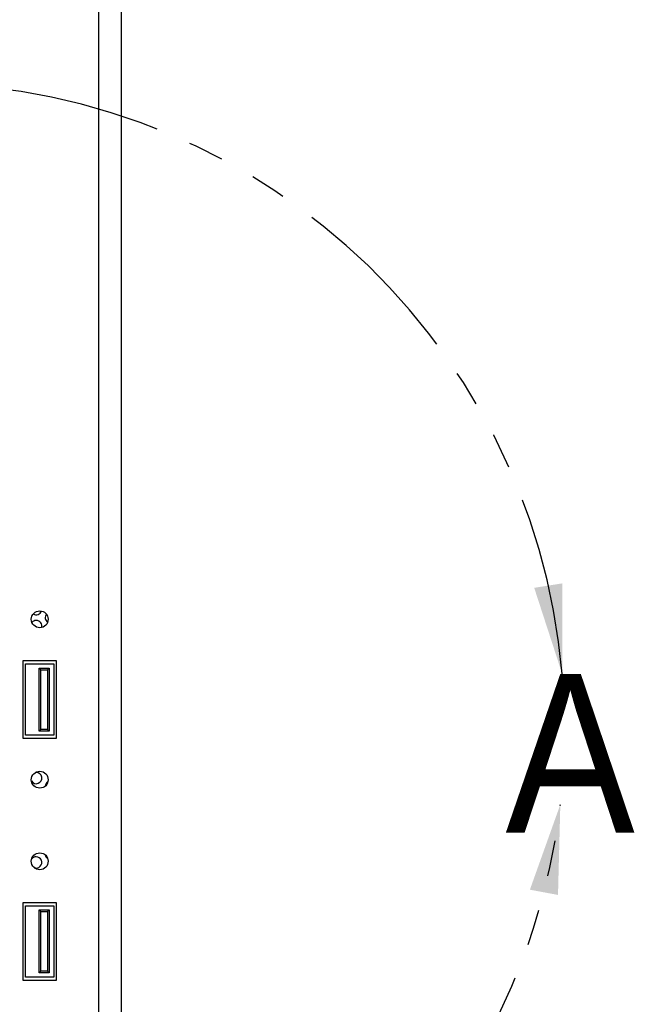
# Model space of a CAD drawing. Header units: millimetres. Extents: x 19 to 844, y 7 to 552.
# Tile 6 of 81: x 79 to 101, y 177 to 212. Entities that reach past the tile are written whole.
import ezdxf

# ---------------------------------------------------------------- set-up
doc = ezdxf.new("R2010")
doc.units = ezdxf.units.MM
doc.linetypes.add('PHANTOM', pattern=[12.7, 6.35, -1.27, 1.27, -1.27, 1.27, -1.27])
doc.styles.add('SLDTEXTSTYLE2', font='GOTHIC.TTF', dxfattribs={"width": 0.913})

msp = doc.modelspace()

# ---------------------------------------------------------------- linework, layer by layer
at = {"color": 7, "linetype": 'Continuous', "lineweight": 25}
for p, q in [((82.909, 252.615), (82.909, 164.337)), ((82.109, 247.666), (82.109, 169.286)), ((80.619, 189.187), (79.419, 189.187)), ((79.419, 189.187), (79.419, 186.447)), ((79.519, 189.087), (80.519, 189.087)), ((79.519, 186.547), (79.519, 189.087)), ((80.519, 189.087), (80.519, 186.547)), ((80.619, 186.447), (80.619, 189.187)), ((79.999, 188.937), (80.059, 188.877)), ((79.999, 186.697), (79.999, 188.937)), ((79.999, 188.937), (80.359, 188.937)), ((80.059, 186.757), (80.059, 188.877)), ((80.059, 188.877), (80.299, 188.877)), ((80.359, 188.937), (80.299, 188.877)), ((80.299, 188.877), (80.299, 186.757)), ((80.359, 188.937), (80.359, 186.697)), ((80.519, 186.547), (79.519, 186.547)), ((79.999, 186.697), (80.059, 186.757)), ((80.359, 186.697), (79.999, 186.697)), ((80.299, 186.757), (80.059, 186.757)), ((80.299, 186.757), (80.359, 186.697)), ((79.419, 186.447), (80.619, 186.447)), ((79.894, 185.226), (79.866, 185.224)), ((80.619, 180.587), (79.419, 180.587)), ((79.419, 180.587), (79.419, 177.847)), ((80.619, 177.847), (80.619, 180.587)), ((79.519, 180.487), (80.519, 180.487)), ((79.519, 177.947), (79.519, 180.487)), ((79.999, 180.337), (80.059, 180.277)), ((79.999, 178.097), (79.999, 180.337)), ((79.999, 180.337), (80.359, 180.337)), ((80.059, 178.157), (80.059, 180.277)), ((80.059, 180.277), (80.299, 180.277)), ((80.359, 180.337), (80.299, 180.277)), ((80.299, 180.277), (80.299, 178.157)), ((80.359, 180.337), (80.359, 178.097)), ((80.519, 180.487), (80.519, 177.947)), ((79.999, 178.097), (80.059, 178.157)), ((80.299, 178.157), (80.059, 178.157)), ((80.299, 178.157), (80.359, 178.097)), ((79.419, 177.847), (80.619, 177.847)), ((80.519, 177.947), (79.519, 177.947)), ((80.359, 178.097), (79.999, 178.097))]:
    msp.add_line(p, q, dxfattribs=at)
for centre in [(80.019, 190.667), (80.019, 184.967), (80.019, 182.067)]:
    msp.add_circle(centre, 0.3, dxfattribs=at)
at = {"color": 7, "linetype": 'PHANTOM', "lineweight": 25}
msp.add_arc((75.702, 186.733), 22.979, 4.9833, 353.384, dxfattribs=at)
at = {"color": 7, "linetype": 'Continuous', "lineweight": 25}
for centre, start, end in [((79.894, 191.026), 237.8508, 340.6306), ((80.414, 190.726), 141.7569, 235.4278), ((79.894, 190.426), 90, 139.895), ((79.894, 190.426), 344.965, 90), ((79.894, 185.026), 211.0765, 90), ((80.414, 184.726), 120.81, 176.475), ((79.894, 182.026), 90, 146.0374), ((79.894, 182.026), 249.6415, 90), ((80.414, 182.326), 189.6846, 237.0124)]:
    msp.add_arc(centre, 0.2, start, end, dxfattribs=at)
at = {"color": 7, "linetype": 'PHANTOM', "lineweight": 25}
for points in [[(98.594, 188.729), (98.602, 191.945), (97.599, 191.787)], [(98.528, 184.086), (97.446, 181.058), (98.445, 180.871)]]:
    msp.add_solid(points, dxfattribs=at)

# ---------------------------------------------------------------- texts
at = {"color": 7, "linetype": 'PHANTOM', "lineweight": 25, "insert": (96.578, 188.729), "char_height": 5.644, "attachment_point": 1, "style": 'SLDTEXTSTYLE2'}
msp.add_mtext('A', dxfattribs=at)

doc.saveas('drawing.dxf')
